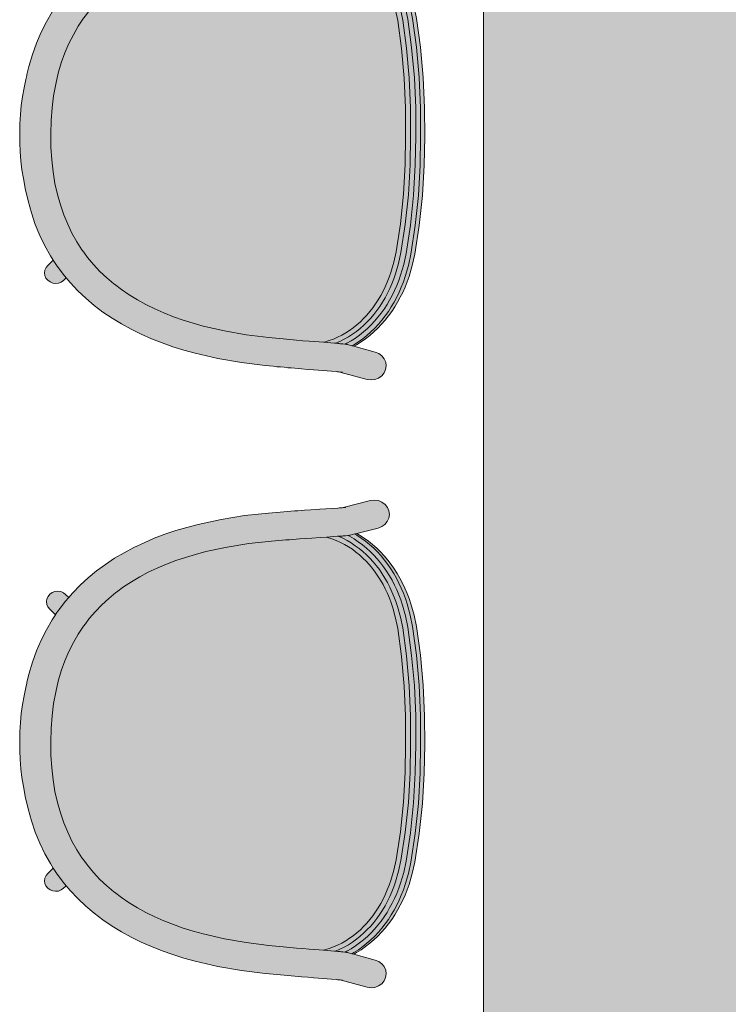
# Model space of a CAD drawing. Header units: millimetres. Extents: x 31882 to 271790, y -35693 to 24917.
# Tile 202 of 256: x 89036 to 89794, y 12189 to 13243. Entities that reach past the tile are written whole.
import ezdxf

# ---------------------------------------------------------------- set-up
doc = ezdxf.new("R2010")
doc.units = ezdxf.units.MM
doc.header["$MEASUREMENT"] = 0
for name, color, linetype, lineweight in [('02_Elevation 00', 8, 'Continuous', 9), ('08_Hatch', 140, 'Continuous', 9), ('@00 Furniture', 14, 'Continuous', 15), ('Grey', 8, 'Continuous', 9)]:
    doc.layers.add(name, color=color, linetype=linetype, lineweight=lineweight)

# ---------------------------------------------------------------- blocks, each defined once
blk = doc.blocks.new('bar chair')
at = {"layer": '08_Hatch', "true_color": 0xffffff}
h = blk.add_hatch(color=7, dxfattribs=at)
h.dxf.hatch_style = 1
h.paths.add_polyline_path([(9242.5, 11904.1), (9232.4, 11900.3), (9222.5, 11896.1), (9213, 11891.6), (9203.8, 11886.7), (9195, 11881.5), (9186.5, 11875.9), (9178.4, 11869.9), (9170.7, 11863.6), (9163.4, 11856.8), (9156.4, 11849.6), (9149.9, 11842), (9145.7, 11836.5), (9143.8, 11834), (9138.1, 11825.5), (9132.9, 11816.4), (9128.1, 11806.9), (9123.8, 11796.9), (9120, 11786.3), (9116.7, 11775.2), (9114, 11763.4), (9111.8, 11751.1), (9110.1, 11738.1), (9109.1, 11724.6), (9108.7, 11710.3), (9108.9, 11696.1), (9109.7, 11682.5), (9111.2, 11669.5), (9113.2, 11657.2), (9115.8, 11645.4), (9119, 11634.2), (9122.6, 11623.6), (9126.8, 11613.5), (9131.4, 11603.9), (9136.5, 11594.8), (9142.1, 11586.2), (9143.9, 11583.7), (9148.1, 11578.1), (9154.5, 11570.4), (9161.3, 11563.1), (9168.6, 11556.2), (9176.2, 11549.8), (9176.7, 11549.4), (9184.2, 11543.7), (9192.6, 11538), (9201.4, 11532.6), (9210.5, 11527.6), (9219.9, 11523), (9229.7, 11518.7), (9239.8, 11514.7), (9250.2, 11511), (9260.8, 11507.7), (9271.6, 11504.7), (9294.3, 11499.5), (9317.6, 11495.4), (9341.8, 11492.4), (9345.5, 11492.1), (9349.4, 11491.7), (9353.2, 11491.3), (9357, 11490.9), (9360.7, 11490.6), (9364.4, 11490.3), (9368, 11489.9), (9371.5, 11489.6), (9378.3, 11489), (9384.8, 11488.5), (9390.9, 11488), (9400.2, 11487.3), (9401.5, 11487.6), (9406.3, 11489.1), (9410.9, 11490.8), (9415.4, 11492.8), (9419.8, 11494.9), (9424, 11497.4), (9428.2, 11500), (9432.1, 11502.8), (9436, 11505.9), (9439.7, 11509.2), (9443.2, 11512.6), (9446.6, 11516.3), (9449.9, 11520.1), (9453, 11524.1), (9456, 11528.3), (9458.8, 11532.7), (9461.5, 11537.2), (9464, 11541.9), (9466.3, 11546.7), (9468.5, 11551.7), (9470.5, 11556.8), (9472.3, 11562), (9475.5, 11572.9), (9477.9, 11584.1), (9482.5, 11613.9), (9485.7, 11645.6), (9487.6, 11677.4), (9488.1, 11707.7), (9488.1, 11738), (9486.6, 11769.8), (9483.8, 11801.6), (9479.7, 11831.4), (9477.4, 11842.7), (9474.4, 11853.6), (9472.6, 11858.8), (9470.7, 11863.9), (9468.6, 11868.9), (9466.3, 11873.8), (9463.9, 11878.5), (9461.3, 11883.1), (9458.5, 11887.5), (9455.6, 11891.7), (9452.5, 11895.8), (9449.3, 11899.7), (9446, 11903.4), (9442.4, 11906.9), (9438.8, 11910.2), (9435, 11913.3), (9431.1, 11916.2), (9427, 11918.9), (9422.8, 11921.4), (9418.4, 11923.6), (9413.9, 11925.6), (9409.3, 11927.4), (9404.5, 11929), (9403.3, 11929.3), (9396.8, 11928.9), (9387.9, 11928.3), (9381.4, 11927.8), (9374.6, 11927.3), (9371, 11927.1), (9367.4, 11926.8), (9363.8, 11926.5), (9360.1, 11926.2), (9356.3, 11925.9), (9352.4, 11925.6), (9348.5, 11925.3), (9344.8, 11925), (9320.6, 11922.3), (9297.2, 11918.6), (9274.5, 11913.7), (9263.6, 11910.8), (9252.9, 11907.6)])
h.paths.add_polyline_path([(9093.5, 11807.5), (9089.1, 11795.3), (9085.4, 11782.5), (9083.3, 11773.7), (9083.1, 11772.9), (9082, 11768.5), (9080.1, 11759.6), (9078.5, 11750.3), (9077.2, 11740.7), (9076.3, 11730.9), (9075.8, 11721), (9075.5, 11711.1), (9075.6, 11701.1), (9076.1, 11691.2), (9076.8, 11681.4), (9077.9, 11671.9), (9079.4, 11662.5), (9081, 11654.3), (9081.4, 11651.8), (9084.4, 11638.5), (9088, 11625.7), (9092.2, 11613.4), (9097, 11601.7), (9102.4, 11590.5), (9108.4, 11579.9), (9111.4, 11575.2), (9114.9, 11569.8), (9122, 11560.1), (9125.2, 11556.3), (9129.6, 11551.1), (9137.6, 11542.5), (9146.2, 11534.4), (9155.1, 11526.8), (9164.5, 11519.7), (9174.2, 11513.1), (9184.3, 11507), (9194.7, 11501.3), (9205.4, 11496), (9216.4, 11491.1), (9227.7, 11486.7), (9239.2, 11482.6), (9250.9, 11478.9), (9263, 11475.6), (9287.4, 11470), (9312.5, 11465.6), (9337.9, 11462.5), (9342.2, 11462), (9346.3, 11461.6), (9350.3, 11461.2), (9354.3, 11460.9), (9358.2, 11460.5), (9362, 11460.1), (9365.8, 11459.8), (9369.5, 11459.5), (9376.6, 11458.9), (9383.4, 11458.3), (9389.7, 11457.8), (9413.7, 11455.9), (9415.3, 11455.7), (9417.6, 11455.5), (9417.6, 11455.5), (9419.6, 11455.4), (9419.9, 11455.3), (9419, 11455.4), (9418, 11455.5), (9417.7, 11455.5), (9446.9, 11447.6), (9451.1, 11447), (9455.2, 11447.5), (9459.1, 11449), (9462.5, 11451.4), (9465.1, 11454.5), (9466.7, 11458.2), (9467.3, 11462.1), (9466.8, 11466), (9465.2, 11469.7), (9462.7, 11472.8), (9459.3, 11475.3), (9455.4, 11476.8), (9432.6, 11483), (9430.7, 11483.5), (9425.8, 11484.9), (9425.5, 11484.9), (9425, 11485), (9423.3, 11485.2), (9423.2, 11485.2), (9420.8, 11485.5), (9420.1, 11485.6), (9419.3, 11485.7), (9418.2, 11485.8), (9417, 11485.9), (9415.6, 11486), (9414.1, 11486.2), (9412.6, 11486.3), (9412.6, 11486.3), (9412.4, 11486.3), (9412.2, 11486.3), (9400.2, 11487.3), (9390.9, 11488), (9384.8, 11488.5), (9378.3, 11489), (9371.5, 11489.6), (9368, 11489.9), (9364.4, 11490.3), (9360.7, 11490.6), (9357, 11490.9), (9353.2, 11491.3), (9349.4, 11491.7), (9345.5, 11492.1), (9341.8, 11492.4), (9317.6, 11495.4), (9294.3, 11499.5), (9271.6, 11504.7), (9260.8, 11507.7), (9250.2, 11511), (9239.8, 11514.7), (9229.7, 11518.7), (9219.9, 11523), (9210.5, 11527.6), (9201.4, 11532.6), (9192.6, 11538), (9184.2, 11543.7), (9176.7, 11549.4), (9176.2, 11549.8), (9168.6, 11556.2), (9161.3, 11563.1), (9154.5, 11570.4), (9148.1, 11578.1), (9143.9, 11583.7), (9142.1, 11586.2), (9136.5, 11594.8), (9131.4, 11603.9), (9126.8, 11613.5), (9122.6, 11623.6), (9119, 11634.2), (9115.8, 11645.4), (9113.2, 11657.2), (9111.2, 11669.5), (9109.7, 11682.5), (9108.9, 11696.1), (9108.7, 11710.3), (9109.1, 11724.6), (9110.1, 11738.1), (9111.8, 11751.1), (9114, 11763.4), (9116.7, 11775.2), (9120, 11786.3), (9123.8, 11796.9), (9128.1, 11806.9), (9132.9, 11816.4), (9138.1, 11825.5), (9143.8, 11834), (9145.7, 11836.5), (9149.9, 11842), (9156.4, 11849.6), (9163.4, 11856.8), (9170.7, 11863.6), (9178.4, 11869.9), (9178.9, 11870.3), (9186.5, 11875.9), (9195, 11881.5), (9203.8, 11886.7), (9213, 11891.6), (9222.5, 11896.1), (9232.4, 11900.3), (9242.5, 11904.1), (9252.9, 11907.6), (9263.6, 11910.8), (9274.5, 11913.7), (9297.2, 11918.6), (9320.6, 11922.3), (9344.8, 11925), (9348.5, 11925.3), (9352.4, 11925.6), (9356.3, 11925.9), (9360.1, 11926.2), (9363.8, 11926.5), (9367.4, 11926.8), (9371, 11927.1), (9374.6, 11927.3), (9381.4, 11927.8), (9387.9, 11928.3), (9396.8, 11928.9), (9403.3, 11929.3), (9415.3, 11930.1), (9416.4, 11930.2), (9416.4, 11930.2), (9417.2, 11930.2), (9418.7, 11930.3), (9420.1, 11930.4), (9421.3, 11930.5), (9422.4, 11930.6), (9423.3, 11930.7), (9423.9, 11930.7), (9426.4, 11931), (9428.1, 11931.2), (9428.6, 11931.3), (9428.9, 11931.3), (9433.8, 11932.6), (9435.8, 11933.1), (9458.7, 11939), (9462.6, 11940.5), (9465.9, 11942.9), (9468.5, 11946), (9470.2, 11949.6), (9470.7, 11953.6), (9470.2, 11957.5), (9468.6, 11961.1), (9466.1, 11964.3), (9462.8, 11966.7), (9458.9, 11968.3), (9454.7, 11968.8), (9450.5, 11968.3), (9421.2, 11960.8), (9421.5, 11960.8), (9423.1, 11960.9), (9423.4, 11961), (9422.5, 11960.9), (9421.2, 11960.8), (9421.2, 11960.8), (9420.2, 11960.7), (9418.8, 11960.6), (9417.2, 11960.5), (9415.5, 11960.4), (9396.2, 11959.1), (9386.9, 11958.5), (9380.1, 11958), (9373, 11957.5), (9369.3, 11957.3), (9365.5, 11957), (9361.7, 11956.7), (9357.8, 11956.4), (9353.8, 11956), (9349.7, 11955.7), (9345.7, 11955.4), (9341.4, 11955), (9315.9, 11952.2), (9290.7, 11948.2), (9266.3, 11942.9), (9254.1, 11939.7), (9242.3, 11936.2), (9230.8, 11932.3), (9219.4, 11928), (9208.4, 11923.3), (9197.6, 11918.2), (9187.1, 11912.6), (9176.9, 11906.6), (9167.1, 11900.1), (9157.7, 11893.2), (9148.6, 11885.7), (9140, 11877.8), (9131.8, 11869.3), (9127.9, 11864.7), (9124.1, 11860.3), (9117.9, 11852.2), (9117.3, 11851.3), (9116.9, 11850.8), (9116.4, 11850.1), (9115.3, 11848.5), (9113.9, 11846.4), (9113.7, 11846), (9113.7, 11846), (9110.2, 11840.8), (9104.1, 11830.2), (9098.5, 11819.1)])
h.paths.add_polyline_path([(9111.4, 11575.2), (9105.6, 11569.5), (9103.7, 11567.2), (9102.5, 11564.5), (9102.1, 11561.6), (9102.4, 11558.7), (9103.6, 11556), (9105.5, 11553.6), (9108, 11551.8), (9110.9, 11550.7), (9113.9, 11550.3), (9117.1, 11550.6), (9119.9, 11551.7), (9122.4, 11553.5), (9125.2, 11556.3), (9122, 11560.1), (9114.9, 11569.8)], flags=17)
h.paths.add_polyline_path([(9116.2, 11871.3), (9113.1, 11871), (9110.2, 11869.9), (9107.7, 11868.1), (9105.8, 11865.8), (9104.6, 11863.1), (9104.1, 11860.2), (9104.5, 11857.3), (9105.7, 11854.6), (9107.6, 11852.2), (9113.7, 11846), (9113.8, 11846.1), (9113.9, 11846.4), (9115.3, 11848.5), (9116.4, 11850.1), (9116.9, 11850.8), (9117.3, 11851.3), (9117.9, 11852.2), (9124.1, 11860.3), (9127.9, 11864.7), (9124.6, 11868), (9122.2, 11869.8), (9119.3, 11870.9)], flags=17)
h.paths.add_polyline_path([(9484.9, 11832.1), (9482.5, 11843.7), (9479.4, 11854.9), (9477.6, 11860.3), (9475.6, 11865.6), (9473.4, 11870.8), (9471.1, 11875.8), (9468.6, 11880.7), (9465.9, 11885.5), (9463, 11890.1), (9460, 11894.5), (9456.8, 11898.7), (9453.4, 11902.8), (9449.9, 11906.6), (9446.2, 11910.3), (9442.4, 11913.8), (9438.4, 11917.1), (9434.2, 11920.1), (9429.9, 11923), (9425.4, 11925.6), (9420.8, 11928), (9416.1, 11930.1), (9415.7, 11930.1), (9415.3, 11930.1), (9403.3, 11929.3), (9404.5, 11929), (9409.3, 11927.4), (9413.9, 11925.6), (9418.4, 11923.6), (9422.8, 11921.4), (9427, 11918.9), (9431.1, 11916.2), (9435, 11913.3), (9438.8, 11910.2), (9442.4, 11906.9), (9446, 11903.4), (9449.3, 11899.7), (9452.5, 11895.8), (9455.6, 11891.7), (9458.5, 11887.5), (9461.3, 11883.1), (9463.9, 11878.5), (9466.3, 11873.8), (9468.6, 11868.9), (9470.7, 11863.9), (9472.6, 11858.8), (9474.4, 11853.6), (9477.4, 11842.7), (9479.7, 11831.4), (9483.8, 11801.6), (9486.6, 11769.8), (9488.1, 11738), (9488.1, 11707.7), (9487.6, 11677.4), (9485.7, 11645.6), (9482.5, 11613.9), (9477.9, 11584.1), (9475.5, 11572.9), (9472.3, 11562), (9470.5, 11556.8), (9468.5, 11551.7), (9466.3, 11546.7), (9464, 11541.9), (9461.5, 11537.2), (9458.8, 11532.7), (9456, 11528.3), (9453, 11524.1), (9449.9, 11520.1), (9446.6, 11516.3), (9443.2, 11512.6), (9439.7, 11509.2), (9436, 11505.9), (9432.1, 11502.8), (9428.2, 11500), (9424, 11497.4), (9419.8, 11494.9), (9415.4, 11492.8), (9410.9, 11490.8), (9406.3, 11489.1), (9401.5, 11487.6), (9400.2, 11487.3), (9412.2, 11486.3), (9412.4, 11486.3), (9412.6, 11486.3), (9412.6, 11486.3), (9413, 11486.3), (9417.8, 11488.3), (9422.4, 11490.7), (9426.9, 11493.2), (9431.2, 11496), (9435.4, 11499), (9439.5, 11502.2), (9443.4, 11505.7), (9447.1, 11509.3), (9450.7, 11513.1), (9454.1, 11517.1), (9457.4, 11521.3), (9460.4, 11525.7), (9463.4, 11530.2), (9466.1, 11534.9), (9468.7, 11539.8), (9471.1, 11544.8), (9473.4, 11549.9), (9475.5, 11555.2), (9477.4, 11560.6), (9480.6, 11571.7), (9483.1, 11583.3), (9487.7, 11613.3), (9491, 11645.2), (9492.9, 11677.2), (9493.3, 11707.6), (9493.3, 11738.1), (9491.8, 11770.1), (9489, 11802.1)])
h.paths.add_polyline_path([(9490.3, 11833), (9487.9, 11844.9), (9484.7, 11856.4), (9482.8, 11862), (9480.8, 11867.5), (9478.5, 11872.8), (9476.1, 11878), (9473.5, 11883.1), (9470.7, 11888), (9467.7, 11892.8), (9464.5, 11897.4), (9461.2, 11901.8), (9457.7, 11906), (9454, 11910.1), (9450.1, 11914), (9446.1, 11917.6), (9441.9, 11921.1), (9437.5, 11924.3), (9433, 11927.3), (9428.2, 11930.1), (9426.4, 11931), (9423.9, 11930.7), (9423.3, 11930.7), (9422.4, 11930.6), (9421.3, 11930.5), (9420.1, 11930.4), (9418.7, 11930.3), (9417.2, 11930.2), (9416.7, 11930.2), (9416.4, 11930.2), (9416.1, 11930.1), (9420.8, 11928), (9425.4, 11925.6), (9429.9, 11923), (9434.2, 11920.1), (9438.4, 11917.1), (9442.4, 11913.8), (9446.2, 11910.3), (9449.9, 11906.6), (9453.4, 11902.8), (9456.8, 11898.7), (9460, 11894.5), (9463, 11890.1), (9465.9, 11885.5), (9468.6, 11880.7), (9471.1, 11875.8), (9473.4, 11870.8), (9475.6, 11865.6), (9477.6, 11860.3), (9479.4, 11854.9), (9482.5, 11843.7), (9484.9, 11832.1), (9489, 11802.1), (9491.8, 11770.1), (9493.3, 11738.1), (9493.3, 11707.6), (9492.9, 11677.2), (9491, 11645.2), (9487.7, 11613.3), (9483.1, 11583.3), (9480.6, 11571.7), (9477.4, 11560.6), (9475.5, 11555.2), (9473.4, 11549.9), (9471.1, 11544.8), (9468.7, 11539.8), (9466.1, 11534.9), (9463.4, 11530.2), (9460.4, 11525.7), (9457.4, 11521.3), (9454.1, 11517.1), (9450.7, 11513.1), (9447.1, 11509.3), (9443.4, 11505.7), (9439.5, 11502.2), (9435.4, 11499), (9431.2, 11496), (9426.9, 11493.2), (9422.4, 11490.7), (9417.8, 11488.3), (9413, 11486.3), (9413.3, 11486.2), (9413.6, 11486.2), (9414.1, 11486.2), (9415.6, 11486), (9417, 11485.9), (9418.2, 11485.8), (9419.3, 11485.7), (9420.1, 11485.6), (9420.8, 11485.5), (9423.2, 11485.2), (9425.1, 11486.2), (9429.9, 11488.9), (9434.5, 11491.8), (9438.9, 11495), (9443.2, 11498.4), (9447.3, 11502), (9451.2, 11505.8), (9454.9, 11509.8), (9458.5, 11514), (9461.9, 11518.4), (9465.1, 11522.9), (9468.2, 11527.6), (9471, 11532.5), (9473.7, 11537.5), (9476.2, 11542.7), (9478.6, 11548), (9480.7, 11553.5), (9482.7, 11559.1), (9486, 11570.5), (9488.6, 11582.4), (9493.2, 11612.7), (9496.5, 11644.8), (9498.4, 11677), (9498.9, 11707.6), (9498.8, 11738.2), (9497.4, 11770.4), (9494.5, 11802.6)])
h.paths.add_polyline_path([(9495.5, 11833.7), (9493, 11845.9), (9489.8, 11857.7), (9487.8, 11863.5), (9485.7, 11869.2), (9483.4, 11874.7), (9480.9, 11880.1), (9478.2, 11885.3), (9475.3, 11890.4), (9472.2, 11895.3), (9468.9, 11900.1), (9465.4, 11904.7), (9461.8, 11909.1), (9457.9, 11913.4), (9453.9, 11917.4), (9449.6, 11921.2), (9445.2, 11924.9), (9440.6, 11928.2), (9435.9, 11931.4), (9433.8, 11932.6), (9428.9, 11931.3), (9428.6, 11931.3), (9428.1, 11931.2), (9426.4, 11931), (9428.2, 11930.1), (9433, 11927.3), (9437.5, 11924.3), (9441.9, 11921.1), (9446.1, 11917.6), (9450.1, 11914), (9454, 11910.1), (9457.7, 11906), (9461.2, 11901.8), (9464.5, 11897.4), (9467.7, 11892.8), (9470.7, 11888), (9473.5, 11883.1), (9476.1, 11878), (9478.5, 11872.8), (9480.8, 11867.5), (9482.8, 11862), (9484.7, 11856.4), (9487.9, 11844.9), (9490.3, 11833), (9494.5, 11802.6), (9497.4, 11770.4), (9498.8, 11738.2), (9498.9, 11707.6), (9498.4, 11677), (9496.5, 11644.8), (9493.2, 11612.7), (9488.6, 11582.4), (9486, 11570.5), (9482.7, 11559.1), (9480.7, 11553.5), (9478.6, 11548), (9476.2, 11542.7), (9473.7, 11537.5), (9471, 11532.5), (9468.2, 11527.6), (9465.1, 11522.9), (9461.9, 11518.4), (9458.5, 11514), (9454.9, 11509.8), (9451.2, 11505.8), (9447.3, 11502), (9443.2, 11498.4), (9438.9, 11495), (9434.5, 11491.8), (9429.9, 11488.9), (9425.1, 11486.2), (9423.3, 11485.2), (9425, 11485), (9425.5, 11484.9), (9425.8, 11484.9), (9430.7, 11483.5), (9432.7, 11484.7), (9437.6, 11487.8), (9442.2, 11491.1), (9446.7, 11494.7), (9450.9, 11498.5), (9455, 11502.4), (9459, 11506.6), (9462.7, 11511), (9466.2, 11515.5), (9469.6, 11520.3), (9472.7, 11525.2), (9475.7, 11530.2), (9478.5, 11535.4), (9481.1, 11540.8), (9483.4, 11546.2), (9485.7, 11551.9), (9487.7, 11557.6), (9491.1, 11569.4), (9493.8, 11581.6), (9498.4, 11612.1), (9501.7, 11644.4), (9503.7, 11676.9), (9504.1, 11707.6), (9504.1, 11738.3), (9502.6, 11770.7), (9499.7, 11803.1)])
h.paths.add_polyline_path([(9499.6, 11833.7), (9497.1, 11845.9), (9493.8, 11857.7), (9491.8, 11863.5), (9489.6, 11869.1), (9487.3, 11874.7), (9484.7, 11880), (9481.9, 11885.3), (9479, 11890.4), (9475.8, 11895.3), (9472.5, 11900.1), (9468.9, 11904.7), (9465.2, 11909.1), (9461.3, 11913.4), (9457.2, 11917.4), (9452.8, 11921.2), (9448.3, 11924.8), (9443.7, 11928.2), (9438.8, 11931.4), (9435.8, 11933.1), (9433.8, 11932.6), (9435.9, 11931.4), (9440.6, 11928.2), (9445.2, 11924.9), (9449.6, 11921.2), (9453.9, 11917.4), (9457.9, 11913.4), (9461.8, 11909.1), (9465.4, 11904.7), (9468.9, 11900.1), (9472.2, 11895.3), (9475.3, 11890.4), (9478.2, 11885.3), (9480.9, 11880.1), (9483.4, 11874.7), (9485.7, 11869.2), (9487.8, 11863.5), (9489.8, 11857.7), (9493, 11845.9), (9495.5, 11833.7), (9499.7, 11803.1), (9502.6, 11770.7), (9504.1, 11738.3), (9504.1, 11707.6), (9503.7, 11676.9), (9501.7, 11644.4), (9498.4, 11612.1), (9493.8, 11581.6), (9491.1, 11569.4), (9487.7, 11557.6), (9485.7, 11551.9), (9483.4, 11546.2), (9481.1, 11540.8), (9478.5, 11535.4), (9475.7, 11530.2), (9472.7, 11525.2), (9469.6, 11520.3), (9466.2, 11515.5), (9462.7, 11511), (9459, 11506.6), (9455, 11502.4), (9450.9, 11498.5), (9446.7, 11494.7), (9442.2, 11491.1), (9437.6, 11487.8), (9432.7, 11484.7), (9430.7, 11483.5), (9432.6, 11483), (9435.7, 11484.7), (9440.6, 11487.8), (9445.3, 11491.1), (9449.9, 11494.7), (9454.2, 11498.4), (9458.4, 11502.4), (9462.4, 11506.6), (9466.2, 11511), (9469.8, 11515.5), (9473.2, 11520.2), (9476.4, 11525.1), (9479.5, 11530.2), (9482.3, 11535.4), (9484.9, 11540.7), (9487.4, 11546.2), (9489.6, 11551.8), (9491.7, 11557.6), (9495.2, 11569.3), (9497.9, 11581.5), (9502.6, 11612.1), (9506, 11644.4), (9508, 11676.8), (9508.5, 11707.5), (9508.4, 11738.2), (9506.9, 11770.7), (9504, 11803.1)])
at = {"layer": '@00 Furniture'}
for p, q in [((9421.2, 11960.8, 0), (9450.5, 11968.3, 0)), ((9450.5, 11968.3, 0), (9454.7, 11968.8, 0)), ((9454.7, 11968.8, 0), (9458.9, 11968.3, 0)), ((9462.8, 11966.7, 0), (9458.9, 11968.3, 0)), ((9361.7, 11956.7, 0), (9357.8, 11956.4, 0)), ((9365.5, 11957, 0), (9361.7, 11956.7, 0)), ((9369.3, 11957.3, 0), (9365.5, 11957, 0)), ((9373, 11957.5, 0), (9369.3, 11957.3, 0)), ((9373, 11957.5, 0), (9380.1, 11958, 0)), ((9380.1, 11958, 0), (9386.9, 11958.5, 0)), ((9396.2, 11959.1, 0), (9386.9, 11958.5, 0)), ((9415.5, 11960.4, 0), (9396.2, 11959.1, 0)), ((9417.2, 11960.5, 0), (9415.5, 11960.4, 0)), ((9418.8, 11960.6, 0), (9417.2, 11960.5, 0)), ((9420.2, 11960.7, 0), (9418.8, 11960.6, 0)), ((9421.2, 11960.8, 0), (9420.2, 11960.7, 0)), ((9421.5, 11960.8, 0), (9421.2, 11960.8, 0)), ((9422.5, 11960.9, 0), (9421.5, 11960.8, 0)), ((9423.4, 11961, 0), (9422.5, 11960.9, 0)), ((9424.1, 11961, 0), (9423.4, 11961, 0)), ((9466.1, 11964.3, 0), (9462.8, 11966.7, 0)), ((9468.6, 11961.1, 0), (9466.1, 11964.3, 0)), ((9470.2, 11957.5, 0), (9468.6, 11961.1, 0)), ((9470.7, 11953.6, 0), (9470.2, 11957.5, 0)), ((9290.7, 11948.2, 0), (9266.3, 11942.9, 0)), ((9315.9, 11952.2, 0), (9290.7, 11948.2, 0)), ((9341.4, 11955, 0), (9315.9, 11952.2, 0)), ((9345.7, 11955.4, 0), (9341.4, 11955, 0)), ((9349.7, 11955.7, 0), (9345.7, 11955.4, 0)), ((9353.8, 11956, 0), (9349.7, 11955.7, 0)), ((9357.8, 11956.4, 0), (9353.8, 11956, 0)), ((9468.5, 11946, 0), (9470.2, 11949.6, 0)), ((9470.2, 11949.6, 0), (9470.7, 11953.6, 0)), ((9242.3, 11936.2, 0), (9230.8, 11932.3, 0)), ((9254.1, 11939.7, 0), (9242.3, 11936.2, 0)), ((9266.3, 11942.9, 0), (9254.1, 11939.7, 0)), ((9458.7, 11939, 0), (9435.8, 11933.1, 0)), ((9458.7, 11939, 0), (9462.6, 11940.5, 0)), ((9462.6, 11940.5, 0), (9465.9, 11942.9, 0)), ((9465.9, 11942.9, 0), (9468.5, 11946, 0)), ((9219.4, 11928, 0), (9208.4, 11923.3, 0)), ((9230.8, 11932.3, 0), (9219.4, 11928, 0)), ((9320.6, 11922.3, 0), (9344.8, 11925, 0)), ((9344.8, 11925, 0), (9348.5, 11925.3, 0)), ((9348.5, 11925.3, 0), (9352.4, 11925.6, 0)), ((9352.4, 11925.6, 0), (9356.3, 11925.9, 0)), ((9356.3, 11925.9, 0), (9360.1, 11926.2, 0)), ((9360.1, 11926.2, 0), (9363.8, 11926.5, 0)), ((9363.8, 11926.5, 0), (9367.4, 11926.8, 0)), ((9367.4, 11926.8, 0), (9371, 11927.1, 0)), ((9371, 11927.1, 0), (9374.6, 11927.3, 0)), ((9374.6, 11927.3, 0), (9381.4, 11927.8, 0)), ((9381.4, 11927.8, 0), (9387.9, 11928.3, 0)), ((9396.8, 11928.9, 0), (9387.9, 11928.3, 0)), ((9403.3, 11929.3, 0), (9396.8, 11928.9, 0)), ((9415.3, 11930.1, 0), (9403.3, 11929.3, 0)), ((9403.3, 11929.3, 0), (9404.5, 11929, 0)), ((9404.5, 11929, 0), (9409.3, 11927.4, 0)), ((9409.3, 11927.4, 0), (9413.9, 11925.6, 0)), ((9413.9, 11925.6, 0), (9418.4, 11923.6, 0)), ((9415.3, 11930.1, 0), (9415.7, 11930.1, 0)), ((9415.7, 11930.1, 0), (9416.1, 11930.1, 0)), ((9416.1, 11930.1, 0), (9416.4, 11930.2, 0)), ((9416.1, 11930.1, 0), (9420.8, 11928, 0)), ((9416.4, 11930.2, 0), (9416.7, 11930.2, 0)), ((9416.7, 11930.2, 0), (9417.2, 11930.2, 0)), ((9417.2, 11930.2, 0), (9418.7, 11930.3, 0)), ((9418.7, 11930.3, 0), (9420.1, 11930.4, 0)), ((9420.1, 11930.4, 0), (9421.3, 11930.5, 0)), ((9420.8, 11928, 0), (9425.4, 11925.6, 0)), ((9421.3, 11930.5, 0), (9422.4, 11930.6, 0)), ((9422.4, 11930.6, 0), (9423.3, 11930.7, 0)), ((9423.3, 11930.7, 0), (9423.9, 11930.7, 0)), ((9423.9, 11930.7, 0), (9426.4, 11931, 0)), ((9425.4, 11925.6, 0), (9429.9, 11923, 0)), ((9426.4, 11931, 0), (9428.1, 11931.2, 0)), ((9428.2, 11930.1, 0), (9426.4, 11931, 0)), ((9428.6, 11931.3, 0), (9428.1, 11931.2, 0)), ((9433, 11927.3, 0), (9428.2, 11930.1, 0)), ((9428.9, 11931.3, 0), (9428.6, 11931.3, 0)), ((9433.8, 11932.6, 0), (9428.9, 11931.3, 0)), ((9437.5, 11924.3, 0), (9433, 11927.3, 0)), ((9435.8, 11933.1, 0), (9433.8, 11932.6, 0)), ((9433.8, 11932.6, 0), (9435.9, 11931.4, 0)), ((9435.8, 11933.1, 0), (9438.8, 11931.4, 0)), ((9435.9, 11931.4, 0), (9440.6, 11928.2, 0)), ((9438.8, 11931.4, 0), (9443.7, 11928.2, 0)), ((9440.6, 11928.2, 0), (9445.2, 11924.9, 0)), ((9443.7, 11928.2, 0), (9448.3, 11924.8, 0)), ((9197.6, 11918.2, 0), (9187.1, 11912.6, 0)), ((9208.4, 11923.3, 0), (9197.6, 11918.2, 0)), ((9274.5, 11913.7, 0), (9297.2, 11918.6, 0)), ((9297.2, 11918.6, 0), (9320.6, 11922.3, 0)), ((9418.4, 11923.6, 0), (9422.8, 11921.4, 0)), ((9422.8, 11921.4, 0), (9427, 11918.9, 0)), ((9427, 11918.9, 0), (9431.1, 11916.2, 0)), ((9429.9, 11923, 0), (9434.2, 11920.1, 0)), ((9431.1, 11916.2, 0), (9435, 11913.3, 0)), ((9434.2, 11920.1, 0), (9438.4, 11917.1, 0)), ((9441.9, 11921.1, 0), (9437.5, 11924.3, 0)), ((9438.4, 11917.1, 0), (9442.4, 11913.8, 0)), ((9446.1, 11917.6, 0), (9441.9, 11921.1, 0)), ((9445.2, 11924.9, 0), (9449.6, 11921.2, 0)), ((9450.1, 11914, 0), (9446.1, 11917.6, 0)), ((9448.3, 11924.8, 0), (9452.8, 11921.2, 0)), ((9449.6, 11921.2, 0), (9453.9, 11917.4, 0)), ((9452.8, 11921.2, 0), (9457.2, 11917.4, 0)), ((9453.9, 11917.4, 0), (9457.9, 11913.4, 0)), ((9457.2, 11917.4, 0), (9461.3, 11913.4, 0)), ((9176.9, 11906.6, 0), (9167.1, 11900.1, 0)), ((9187.1, 11912.6, 0), (9176.9, 11906.6, 0)), ((9232.4, 11900.3, 0), (9242.5, 11904.1, 0)), ((9242.5, 11904.1, 0), (9252.9, 11907.6, 0)), ((9252.9, 11907.6, 0), (9263.6, 11910.8, 0)), ((9263.6, 11910.8, 0), (9274.5, 11913.7, 0)), ((9435, 11913.3, 0), (9438.8, 11910.2, 0)), ((9438.8, 11910.2, 0), (9442.4, 11906.9, 0)), ((9442.4, 11913.8, 0), (9446.2, 11910.3, 0)), ((9442.4, 11906.9, 0), (9446, 11903.4, 0)), ((9446.2, 11910.3, 0), (9449.9, 11906.6, 0)), ((9449.9, 11906.6, 0), (9453.4, 11902.8, 0)), ((9454, 11910.1, 0), (9450.1, 11914, 0)), ((9457.7, 11906, 0), (9454, 11910.1, 0)), ((9461.2, 11901.8, 0), (9457.7, 11906, 0)), ((9457.9, 11913.4, 0), (9461.8, 11909.1, 0)), ((9461.3, 11913.4, 0), (9465.2, 11909.1, 0)), ((9461.8, 11909.1, 0), (9465.4, 11904.7, 0)), ((9465.2, 11909.1, 0), (9468.9, 11904.7, 0)), ((9465.4, 11904.7, 0), (9468.9, 11900.1, 0)), ((9468.9, 11904.7, 0), (9472.5, 11900.1, 0)), ((9167.1, 11900.1, 0), (9157.7, 11893.2, 0)), ((9213, 11891.6, 0), (9222.5, 11896.1, 0)), ((9222.5, 11896.1, 0), (9232.4, 11900.3, 0)), ((9446, 11903.4, 0), (9449.3, 11899.7, 0)), ((9449.3, 11899.7, 0), (9452.5, 11895.8, 0)), ((9452.5, 11895.8, 0), (9455.6, 11891.7, 0)), ((9453.4, 11902.8, 0), (9456.8, 11898.7, 0)), ((9456.8, 11898.7, 0), (9460, 11894.5, 0)), ((9460, 11894.5, 0), (9463, 11890.1, 0)), ((9464.5, 11897.4, 0), (9461.2, 11901.8, 0)), ((9467.7, 11892.8, 0), (9464.5, 11897.4, 0)), ((9468.9, 11900.1, 0), (9472.2, 11895.3, 0)), ((9472.2, 11895.3, 0), (9475.3, 11890.4, 0)), ((9472.5, 11900.1, 0), (9475.8, 11895.3, 0)), ((9475.8, 11895.3, 0), (9479, 11890.4, 0)), ((9148.6, 11885.7, 0), (9140, 11877.8, 0)), ((9157.7, 11893.2, 0), (9148.6, 11885.7, 0)), ((9195, 11881.5, 0), (9203.8, 11886.7, 0)), ((9203.8, 11886.7, 0), (9213, 11891.6, 0)), ((9455.6, 11891.7, 0), (9458.5, 11887.5, 0)), ((9458.5, 11887.5, 0), (9461.3, 11883.1, 0)), ((9461.3, 11883.1, 0), (9463.9, 11878.5, 0)), ((9463, 11890.1, 0), (9465.9, 11885.5, 0)), ((9465.9, 11885.5, 0), (9468.6, 11880.7, 0)), ((9470.7, 11888, 0), (9467.7, 11892.8, 0)), ((9473.5, 11883.1, 0), (9470.7, 11888, 0)), ((9476.1, 11878, 0), (9473.5, 11883.1, 0)), ((9475.3, 11890.4, 0), (9478.2, 11885.3, 0)), ((9478.2, 11885.3, 0), (9480.9, 11880.1, 0)), ((9479, 11890.4, 0), (9481.9, 11885.3, 0)), ((9481.9, 11885.3, 0), (9484.7, 11880, 0)), ((9140, 11877.8, 0), (9131.8, 11869.3, 0)), ((9178.9, 11870.3, 0), (9186.5, 11875.9, 0)), ((9186.5, 11875.9, 0), (9195, 11881.5, 0)), ((9463.9, 11878.5, 0), (9466.3, 11873.8, 0)), ((9466.3, 11873.8, 0), (9468.6, 11868.9, 0)), ((9468.6, 11880.7, 0), (9471.1, 11875.8, 0)), ((9471.1, 11875.8, 0), (9473.4, 11870.8, 0)), ((9478.5, 11872.8, 0), (9476.1, 11878, 0)), ((9480.8, 11867.5, 0), (9478.5, 11872.8, 0)), ((9480.9, 11880.1, 0), (9483.4, 11874.7, 0)), ((9483.4, 11874.7, 0), (9485.7, 11869.2, 0)), ((9484.7, 11880, 0), (9487.3, 11874.7, 0)), ((9487.3, 11874.7, 0), (9489.6, 11869.1, 0)), ((9104.6, 11863.1, 0), (9104.1, 11860.2, 0)), ((9105.8, 11865.8, 0), (9104.6, 11863.1, 0)), ((9107.7, 11868.1, 0), (9105.8, 11865.8, 0)), ((9110.2, 11869.9, 0), (9107.7, 11868.1, 0)), ((9113.1, 11871, 0), (9110.2, 11869.9, 0)), ((9113.1, 11871, 0), (9116.2, 11871.3, 0)), ((9116.2, 11871.3, 0), (9119.3, 11870.9, 0)), ((9122.2, 11869.8, 0), (9119.3, 11870.9, 0)), ((9124.6, 11868, 0), (9122.2, 11869.8, 0)), ((9127.9, 11864.7, 0), (9124.1, 11860.3, 0)), ((9124.6, 11868, 0), (9127.9, 11864.7, 0)), ((9131.8, 11869.3, 0), (9127.9, 11864.7, 0)), ((9163.4, 11856.8, 0), (9170.7, 11863.6, 0)), ((9170.7, 11863.6, 0), (9178.4, 11869.9, 0)), ((9178.4, 11869.9, 0), (9178.9, 11870.3, 0)), ((9468.6, 11868.9, 0), (9470.7, 11863.9, 0)), ((9470.7, 11863.9, 0), (9472.6, 11858.8, 0)), ((9473.4, 11870.8, 0), (9475.6, 11865.6, 0)), ((9475.6, 11865.6, 0), (9477.6, 11860.3, 0)), ((9482.8, 11862, 0), (9480.8, 11867.5, 0)), ((9484.7, 11856.4, 0), (9482.8, 11862, 0)), ((9485.7, 11869.2, 0), (9487.8, 11863.5, 0)), ((9487.8, 11863.5, 0), (9489.8, 11857.7, 0)), ((9489.6, 11869.1, 0), (9491.8, 11863.5, 0)), ((9491.8, 11863.5, 0), (9493.8, 11857.7, 0)), ((9104.1, 11860.2, 0), (9104.5, 11857.3, 0)), ((9104.5, 11857.3, 0), (9105.7, 11854.6, 0)), ((9105.7, 11854.6, 0), (9107.6, 11852.2, 0)), ((9113.7, 11846, 0), (9107.6, 11852.2, 0)), ((9117.3, 11851.3, 0), (9116.9, 11850.8, 0)), ((9117.3, 11851.3, 0), (9117.9, 11852.2, 0)), ((9124.1, 11860.3, 0), (9117.9, 11852.2, 0)), ((9117.9, 11852.2, 0), (9118.2, 11852.8, 0)), ((9156.4, 11849.6, 0), (9163.4, 11856.8, 0)), ((9472.6, 11858.8, 0), (9474.4, 11853.6, 0)), ((9474.4, 11853.6, 0), (9477.4, 11842.7, 0)), ((9477.6, 11860.3, 0), (9479.4, 11854.9, 0)), ((9479.4, 11854.9, 0), (9482.5, 11843.7, 0)), ((9487.9, 11844.9, 0), (9484.7, 11856.4, 0)), ((9489.8, 11857.7, 0), (9493, 11845.9, 0)), ((9493.8, 11857.7, 0), (9497.1, 11845.9, 0)), ((9110.2, 11840.8, 0), (9104.1, 11830.2, 0)), ((9113.7, 11846, 0), (9110.2, 11840.8, 0)), ((9113.8, 11846.1, 0), (9113.7, 11846, 0)), ((9113.8, 11846.1, 0), (9113.9, 11846.4, 0)), ((9113.9, 11846.4, 0), (9115.3, 11848.5, 0)), ((9115.3, 11848.5, 0), (9116.4, 11850.1, 0)), ((9116.9, 11850.8, 0), (9116.4, 11850.1, 0)), ((9145.7, 11836.5, 0), (9149.9, 11842, 0)), ((9149.9, 11842, 0), (9156.4, 11849.6, 0)), ((9477.4, 11842.7, 0), (9479.7, 11831.4, 0)), ((9482.5, 11843.7, 0), (9484.9, 11832.1, 0)), ((9490.3, 11833, 0), (9487.9, 11844.9, 0)), ((9493, 11845.9, 0), (9495.5, 11833.7, 0)), ((9497.1, 11845.9, 0), (9499.6, 11833.7, 0)), ((9104.1, 11830.2, 0), (9098.5, 11819.1, 0)), ((9138.1, 11825.5, 0), (9143.8, 11834, 0)), ((9143.8, 11834, 0), (9145.7, 11836.5, 0)), ((9479.7, 11831.4, 0), (9483.8, 11801.6, 0)), ((9484.9, 11832.1, 0), (9489, 11802.1, 0)), ((9494.5, 11802.6, 0), (9490.3, 11833, 0)), ((9495.5, 11833.7, 0), (9499.7, 11803.1, 0)), ((9499.6, 11833.7, 0), (9504, 11803.1, 0)), ((9132.9, 11816.4, 0), (9138.1, 11825.5, 0)), ((9098.5, 11819.1, 0), (9093.5, 11807.5, 0)), ((9128.1, 11806.9, 0), (9132.9, 11816.4, 0)), ((9093.5, 11807.5, 0), (9089.1, 11795.3, 0)), ((9123.8, 11796.9, 0), (9128.1, 11806.9, 0)), ((9483.8, 11801.6, 0), (9486.6, 11769.8, 0)), ((9489, 11802.1, 0), (9491.8, 11770.1, 0)), ((9497.4, 11770.4, 0), (9494.5, 11802.6, 0)), ((9499.7, 11803.1, 0), (9502.6, 11770.7, 0)), ((9504, 11803.1, 0), (9506.9, 11770.7, 0)), ((9089.1, 11795.3, 0), (9085.4, 11782.5, 0)), ((9120, 11786.3, 0), (9123.8, 11796.9, 0)), ((9085.4, 11782.5, 0), (9083.3, 11773.7, 0)), ((9116.7, 11775.2, 0), (9120, 11786.3, 0)), ((9080.1, 11759.6, 0), (9082, 11768.5, 0)), ((9082, 11768.5, 0), (9083.1, 11772.9, 0)), ((9083.1, 11772.9, 0), (9083.3, 11773.7, 0)), ((9114, 11763.4, 0), (9116.7, 11775.2, 0)), ((9486.6, 11769.8, 0), (9488.1, 11738, 0)), ((9491.8, 11770.1, 0), (9493.3, 11738.1, 0)), ((9498.8, 11738.2, 0), (9497.4, 11770.4, 0)), ((9502.6, 11770.7, 0), (9504.1, 11738.3, 0)), ((9506.9, 11770.7, 0), (9508.4, 11738.2, 0)), ((9078.5, 11750.3, 0), (9080.1, 11759.6, 0)), ((9111.8, 11751.1, 0), (9114, 11763.4, 0)), ((9077.2, 11740.7, 0), (9078.5, 11750.3, 0)), ((9110.1, 11738.1, 0), (9111.8, 11751.1, 0)), ((9076.3, 11730.9, 0), (9077.2, 11740.7, 0)), ((9109.1, 11724.6, 0), (9110.1, 11738.1, 0)), ((9488.1, 11738, 0), (9488.1, 11707.7, 0)), ((9493.3, 11738.1, 0), (9493.3, 11707.6, 0)), ((9498.9, 11707.6, 0), (9498.8, 11738.2, 0)), ((9504.1, 11738.3, 0), (9504.1, 11707.6, 0)), ((9508.4, 11738.2, 0), (9508.5, 11707.5, 0)), ((9075.8, 11721, 0), (9076.3, 11730.9, 0)), ((9075.5, 11711.1, 0), (9075.8, 11721, 0)), ((9108.7, 11710.3, 0), (9109.1, 11724.6, 0)), ((9075.6, 11701.1, 0), (9075.5, 11711.1, 0)), ((9108.9, 11696.1, 0), (9108.7, 11710.3, 0)), ((9488.1, 11707.7, 0), (9487.6, 11677.4, 0)), ((9493.3, 11707.6, 0), (9492.9, 11677.2, 0)), ((9498.4, 11677, 0), (9498.9, 11707.6, 0)), ((9504.1, 11707.6, 0), (9503.7, 11676.9, 0)), ((9508.5, 11707.5, 0), (9508, 11676.8, 0)), ((9076.1, 11691.2, 0), (9075.6, 11701.1, 0)), ((9109.7, 11682.5, 0), (9108.9, 11696.1, 0)), ((9076.8, 11681.4, 0), (9076.1, 11691.2, 0)), ((9077.9, 11671.9, 0), (9076.8, 11681.4, 0)), ((9111.2, 11669.5, 0), (9109.7, 11682.5, 0)), ((9487.6, 11677.4, 0), (9485.7, 11645.6, 0)), ((9492.9, 11677.2, 0), (9491, 11645.2, 0)), ((9496.5, 11644.8, 0), (9498.4, 11677, 0)), ((9503.7, 11676.9, 0), (9501.7, 11644.4, 0)), ((9508, 11676.8, 0), (9506, 11644.4, 0)), ((9079.4, 11662.5, 0), (9077.9, 11671.9, 0)), ((9081, 11654.3, 0), (9079.4, 11662.5, 0)), ((9113.2, 11657.2, 0), (9111.2, 11669.5, 0)), ((9081, 11654.3, 0), (9081.4, 11651.8, 0)), ((9081.4, 11651.8, 0), (9084.4, 11638.5, 0)), ((9115.8, 11645.4, 0), (9113.2, 11657.2, 0)), ((9119, 11634.2, 0), (9115.8, 11645.4, 0)), ((9485.7, 11645.6, 0), (9482.5, 11613.9, 0)), ((9491, 11645.2, 0), (9487.7, 11613.3, 0)), ((9493.2, 11612.7, 0), (9496.5, 11644.8, 0)), ((9501.7, 11644.4, 0), (9498.4, 11612.1, 0)), ((9506, 11644.4, 0), (9502.6, 11612.1, 0)), ((9084.4, 11638.5, 0), (9088, 11625.7, 0)), ((9122.6, 11623.6, 0), (9119, 11634.2, 0)), ((9088, 11625.7, 0), (9092.2, 11613.4, 0)), ((9126.8, 11613.5, 0), (9122.6, 11623.6, 0)), ((9092.2, 11613.4, 0), (9097, 11601.7, 0)), ((9131.4, 11603.9, 0), (9126.8, 11613.5, 0)), ((9482.5, 11613.9, 0), (9477.9, 11584.1, 0)), ((9487.7, 11613.3, 0), (9483.1, 11583.3, 0)), ((9488.6, 11582.4, 0), (9493.2, 11612.7, 0)), ((9498.4, 11612.1, 0), (9493.8, 11581.6, 0)), ((9502.6, 11612.1, 0), (9497.9, 11581.5, 0)), ((9097, 11601.7, 0), (9102.4, 11590.5, 0)), ((9136.5, 11594.8, 0), (9131.4, 11603.9, 0)), ((9102.4, 11590.5, 0), (9108.4, 11579.9, 0)), ((9142.1, 11586.2, 0), (9136.5, 11594.8, 0)), ((9108.4, 11579.9, 0), (9111.4, 11575.2, 0)), ((9143.9, 11583.7, 0), (9142.1, 11586.2, 0)), ((9148.1, 11578.1, 0), (9143.9, 11583.7, 0)), ((9154.5, 11570.4, 0), (9148.1, 11578.1, 0)), ((9477.9, 11584.1, 0), (9475.5, 11572.9, 0)), ((9483.1, 11583.3, 0), (9480.6, 11571.7, 0)), ((9486, 11570.5, 0), (9488.6, 11582.4, 0)), ((9493.8, 11581.6, 0), (9491.1, 11569.4, 0)), ((9497.9, 11581.5, 0), (9495.2, 11569.3, 0)), ((9103.7, 11567.2, 0), (9102.5, 11564.5, 0)), ((9105.6, 11569.5, 0), (9103.7, 11567.2, 0)), ((9105.6, 11569.5, 0), (9111.4, 11575.2, 0)), ((9111.4, 11575.2, 0), (9114.9, 11569.8, 0)), ((9114.9, 11569.8, 0), (9122, 11560.1, 0)), ((9161.3, 11563.1, 0), (9154.5, 11570.4, 0)), ((9475.5, 11572.9, 0), (9472.3, 11562, 0)), ((9480.6, 11571.7, 0), (9477.4, 11560.6, 0)), ((9482.7, 11559.1, 0), (9486, 11570.5, 0)), ((9491.1, 11569.4, 0), (9487.7, 11557.6, 0)), ((9495.2, 11569.3, 0), (9491.7, 11557.6, 0)), ((9102.5, 11564.5, 0), (9102.1, 11561.6, 0)), ((9102.1, 11561.6, 0), (9102.4, 11558.7, 0)), ((9102.4, 11558.7, 0), (9103.6, 11556, 0)), ((9122, 11560.1, 0), (9125.2, 11556.3, 0)), ((9125.2, 11556.3, 0), (9122.4, 11553.5, 0)), ((9125.2, 11556.3, 0), (9129.6, 11551.1, 0)), ((9168.6, 11556.2, 0), (9161.3, 11563.1, 0)), ((9176.2, 11549.8, 0), (9168.6, 11556.2, 0)), ((9470.5, 11556.8, 0), (9468.5, 11551.7, 0)), ((9472.3, 11562, 0), (9470.5, 11556.8, 0)), ((9477.4, 11560.6, 0), (9475.5, 11555.2, 0)), ((9480.7, 11553.5, 0), (9482.7, 11559.1, 0)), ((9487.7, 11557.6, 0), (9485.7, 11551.9, 0)), ((9491.7, 11557.6, 0), (9489.6, 11551.8, 0)), ((9103.6, 11556, 0), (9105.5, 11553.6, 0)), ((9105.5, 11553.6, 0), (9108, 11551.8, 0)), ((9110.9, 11550.7, 0), (9108, 11551.8, 0)), ((9113.9, 11550.3, 0), (9110.9, 11550.7, 0)), ((9117.1, 11550.6, 0), (9113.9, 11550.3, 0)), ((9117.1, 11550.6, 0), (9119.9, 11551.7, 0)), ((9119.9, 11551.7, 0), (9122.4, 11553.5, 0)), ((9129.6, 11551.1, 0), (9137.6, 11542.5, 0)), ((9176.7, 11549.4, 0), (9176.2, 11549.8, 0)), ((9184.2, 11543.7, 0), (9176.7, 11549.4, 0)), ((9466.3, 11546.7, 0), (9464, 11541.9, 0)), ((9468.5, 11551.7, 0), (9466.3, 11546.7, 0)), ((9473.4, 11549.9, 0), (9471.1, 11544.8, 0)), ((9475.5, 11555.2, 0), (9473.4, 11549.9, 0)), ((9476.2, 11542.7, 0), (9478.6, 11548, 0)), ((9478.6, 11548, 0), (9480.7, 11553.5, 0)), ((9483.4, 11546.2, 0), (9481.1, 11540.8, 0)), ((9485.7, 11551.9, 0), (9483.4, 11546.2, 0)), ((9487.4, 11546.2, 0), (9484.9, 11540.7, 0)), ((9489.6, 11551.8, 0), (9487.4, 11546.2, 0)), ((9137.6, 11542.5, 0), (9146.2, 11534.4, 0)), ((9192.6, 11538, 0), (9184.2, 11543.7, 0)), ((9201.4, 11532.6, 0), (9192.6, 11538, 0)), ((9461.5, 11537.2, 0), (9458.8, 11532.7, 0)), ((9464, 11541.9, 0), (9461.5, 11537.2, 0)), ((9468.7, 11539.8, 0), (9466.1, 11534.9, 0)), ((9471.1, 11544.8, 0), (9468.7, 11539.8, 0)), ((9471, 11532.5, 0), (9473.7, 11537.5, 0)), ((9473.7, 11537.5, 0), (9476.2, 11542.7, 0)), ((9478.5, 11535.4, 0), (9475.7, 11530.2, 0)), ((9481.1, 11540.8, 0), (9478.5, 11535.4, 0)), ((9482.3, 11535.4, 0), (9479.5, 11530.2, 0)), ((9484.9, 11540.7, 0), (9482.3, 11535.4, 0)), ((9146.2, 11534.4, 0), (9155.1, 11526.8, 0)), ((9155.1, 11526.8, 0), (9164.5, 11519.7, 0)), ((9210.5, 11527.6, 0), (9201.4, 11532.6, 0)), ((9219.9, 11523, 0), (9210.5, 11527.6, 0)), ((9456, 11528.3, 0), (9453, 11524.1, 0)), ((9458.8, 11532.7, 0), (9456, 11528.3, 0)), ((9460.4, 11525.7, 0), (9457.4, 11521.3, 0)), ((9463.4, 11530.2, 0), (9460.4, 11525.7, 0)), ((9466.1, 11534.9, 0), (9463.4, 11530.2, 0)), ((9465.1, 11522.9, 0), (9468.2, 11527.6, 0)), ((9468.2, 11527.6, 0), (9471, 11532.5, 0)), ((9472.7, 11525.2, 0), (9469.6, 11520.3, 0)), ((9475.7, 11530.2, 0), (9472.7, 11525.2, 0)), ((9476.4, 11525.1, 0), (9473.2, 11520.2, 0)), ((9479.5, 11530.2, 0), (9476.4, 11525.1, 0)), ((9164.5, 11519.7, 0), (9174.2, 11513.1, 0)), ((9229.7, 11518.7, 0), (9219.9, 11523, 0)), ((9239.8, 11514.7, 0), (9229.7, 11518.7, 0)), ((9250.2, 11511, 0), (9239.8, 11514.7, 0)), ((9446.6, 11516.3, 0), (9443.2, 11512.6, 0)), ((9449.9, 11520.1, 0), (9446.6, 11516.3, 0)), ((9453, 11524.1, 0), (9449.9, 11520.1, 0)), ((9454.1, 11517.1, 0), (9450.7, 11513.1, 0)), ((9457.4, 11521.3, 0), (9454.1, 11517.1, 0)), ((9458.5, 11514, 0), (9461.9, 11518.4, 0)), ((9461.9, 11518.4, 0), (9465.1, 11522.9, 0)), ((9466.2, 11515.5, 0), (9462.7, 11511, 0)), ((9469.6, 11520.3, 0), (9466.2, 11515.5, 0)), ((9469.8, 11515.5, 0), (9466.2, 11511, 0)), ((9473.2, 11520.2, 0), (9469.8, 11515.5, 0)), ((9174.2, 11513.1, 0), (9184.3, 11507, 0)), ((9184.3, 11507, 0), (9194.7, 11501.3, 0)), ((9260.8, 11507.7, 0), (9250.2, 11511, 0)), ((9271.6, 11504.7, 0), (9260.8, 11507.7, 0)), ((9294.3, 11499.5, 0), (9271.6, 11504.7, 0)), ((9436, 11505.9, 0), (9432.1, 11502.8, 0)), ((9439.7, 11509.2, 0), (9436, 11505.9, 0)), ((9443.4, 11505.7, 0), (9439.5, 11502.2, 0)), ((9443.2, 11512.6, 0), (9439.7, 11509.2, 0)), ((9447.1, 11509.3, 0), (9443.4, 11505.7, 0)), ((9450.7, 11513.1, 0), (9447.1, 11509.3, 0)), ((9447.3, 11502, 0), (9451.2, 11505.8, 0)), ((9451.2, 11505.8, 0), (9454.9, 11509.8, 0)), ((9454.9, 11509.8, 0), (9458.5, 11514, 0)), ((9459, 11506.6, 0), (9455, 11502.4, 0)), ((9462.4, 11506.6, 0), (9458.4, 11502.4, 0)), ((9462.7, 11511, 0), (9459, 11506.6, 0)), ((9466.2, 11511, 0), (9462.4, 11506.6, 0)), ((9194.7, 11501.3, 0), (9205.4, 11496, 0)), ((9205.4, 11496, 0), (9216.4, 11491.1, 0)), ((9317.6, 11495.4, 0), (9294.3, 11499.5, 0)), ((9341.8, 11492.4, 0), (9317.6, 11495.4, 0)), ((9419.8, 11494.9, 0), (9415.4, 11492.8, 0)), ((9424, 11497.4, 0), (9419.8, 11494.9, 0)), ((9426.9, 11493.2, 0), (9422.4, 11490.7, 0)), ((9428.2, 11500, 0), (9424, 11497.4, 0)), ((9431.2, 11496, 0), (9426.9, 11493.2, 0)), ((9432.1, 11502.8, 0), (9428.2, 11500, 0)), ((9435.4, 11499, 0), (9431.2, 11496, 0)), ((9434.5, 11491.8, 0), (9438.9, 11495, 0)), ((9439.5, 11502.2, 0), (9435.4, 11499, 0)), ((9438.9, 11495, 0), (9443.2, 11498.4, 0)), ((9446.7, 11494.7, 0), (9442.2, 11491.1, 0)), ((9443.2, 11498.4, 0), (9447.3, 11502, 0)), ((9449.9, 11494.7, 0), (9445.3, 11491.1, 0)), ((9450.9, 11498.5, 0), (9446.7, 11494.7, 0)), ((9454.2, 11498.4, 0), (9449.9, 11494.7, 0)), ((9455, 11502.4, 0), (9450.9, 11498.5, 0)), ((9458.4, 11502.4, 0), (9454.2, 11498.4, 0)), ((9216.4, 11491.1, 0), (9227.7, 11486.7, 0)), ((9227.7, 11486.7, 0), (9239.2, 11482.6, 0)), ((9239.2, 11482.6, 0), (9250.9, 11478.9, 0)), ((9345.5, 11492.1, 0), (9341.8, 11492.4, 0)), ((9349.4, 11491.7, 0), (9345.5, 11492.1, 0)), ((9353.2, 11491.3, 0), (9349.4, 11491.7, 0)), ((9357, 11490.9, 0), (9353.2, 11491.3, 0)), ((9360.7, 11490.6, 0), (9357, 11490.9, 0)), ((9364.4, 11490.3, 0), (9360.7, 11490.6, 0)), ((9368, 11489.9, 0), (9364.4, 11490.3, 0)), ((9371.5, 11489.6, 0), (9368, 11489.9, 0)), ((9378.3, 11489, 0), (9371.5, 11489.6, 0)), ((9384.8, 11488.5, 0), (9378.3, 11489, 0)), ((9390.9, 11488, 0), (9384.8, 11488.5, 0)), ((9390.9, 11488, 0), (9400.2, 11487.3, 0)), ((9401.5, 11487.6, 0), (9400.2, 11487.3, 0)), ((9400.2, 11487.3, 0), (9412.2, 11486.3, 0)), ((9406.3, 11489.1, 0), (9401.5, 11487.6, 0)), ((9410.9, 11490.8, 0), (9406.3, 11489.1, 0)), ((9415.4, 11492.8, 0), (9410.9, 11490.8, 0)), ((9412.4, 11486.3, 0), (9412.2, 11486.3, 0)), ((9412.6, 11486.3, 0), (9412.4, 11486.3, 0)), ((9412.6, 11486.3, 0), (9412.6, 11486.3, 0)), ((9413, 11486.3, 0), (9412.6, 11486.3, 0)), ((9417.8, 11488.3, 0), (9413, 11486.3, 0)), ((9413.3, 11486.2, 0), (9413, 11486.3, 0)), ((9413.6, 11486.2, 0), (9413.3, 11486.2, 0)), ((9414.1, 11486.2, 0), (9413.6, 11486.2, 0)), ((9415.6, 11486, 0), (9414.1, 11486.2, 0)), ((9417, 11485.9, 0), (9415.6, 11486, 0)), ((9418.2, 11485.8, 0), (9417, 11485.9, 0)), ((9422.4, 11490.7, 0), (9417.8, 11488.3, 0)), ((9419.3, 11485.7, 0), (9418.2, 11485.8, 0)), ((9420.1, 11485.6, 0), (9419.3, 11485.7, 0)), ((9420.8, 11485.5, 0), (9420.1, 11485.6, 0)), ((9420.8, 11485.5, 0), (9423.2, 11485.2, 0)), ((9423.2, 11485.2, 0), (9423.3, 11485.2, 0)), ((9423.3, 11485.2, 0), (9425.1, 11486.2, 0)), ((9423.3, 11485.2, 0), (9425, 11485, 0)), ((9425, 11485, 0), (9425.5, 11484.9, 0)), ((9425.1, 11486.2, 0), (9429.9, 11488.9, 0)), ((9425.5, 11484.9, 0), (9425.8, 11484.9, 0)), ((9425.8, 11484.9, 0), (9430.7, 11483.5, 0)), ((9429.9, 11488.9, 0), (9434.5, 11491.8, 0)), ((9432.7, 11484.7, 0), (9430.7, 11483.5, 0)), ((9430.7, 11483.5, 0), (9432.6, 11483, 0)), ((9435.7, 11484.7, 0), (9432.6, 11483, 0)), ((9432.6, 11483, 0), (9455.4, 11476.8, 0)), ((9437.6, 11487.8, 0), (9432.7, 11484.7, 0)), ((9440.6, 11487.8, 0), (9435.7, 11484.7, 0)), ((9442.2, 11491.1, 0), (9437.6, 11487.8, 0)), ((9445.3, 11491.1, 0), (9440.6, 11487.8, 0)), ((9250.9, 11478.9, 0), (9263, 11475.6, 0)), ((9263, 11475.6, 0), (9287.4, 11470, 0)), ((9459.3, 11475.3, 0), (9455.4, 11476.8, 0)), ((9462.7, 11472.8, 0), (9459.3, 11475.3, 0)), ((9465.2, 11469.7, 0), (9462.7, 11472.8, 0)), ((9287.4, 11470, 0), (9312.5, 11465.6, 0)), ((9312.5, 11465.6, 0), (9337.9, 11462.5, 0)), ((9337.9, 11462.5, 0), (9342.2, 11462, 0)), ((9342.2, 11462, 0), (9346.3, 11461.6, 0)), ((9346.3, 11461.6, 0), (9350.3, 11461.2, 0)), ((9466.8, 11466, 0), (9465.2, 11469.7, 0)), ((9466.7, 11458.2, 0), (9467.3, 11462.1, 0)), ((9467.3, 11462.1, 0), (9466.8, 11466, 0)), ((9350.3, 11461.2, 0), (9354.3, 11460.9, 0)), ((9354.3, 11460.9, 0), (9358.2, 11460.5, 0)), ((9358.2, 11460.5, 0), (9362, 11460.1, 0)), ((9362, 11460.1, 0), (9365.8, 11459.8, 0)), ((9365.8, 11459.8, 0), (9369.5, 11459.5, 0)), ((9376.6, 11458.9, 0), (9369.5, 11459.5, 0)), ((9383.4, 11458.3, 0), (9376.6, 11458.9, 0)), ((9389.7, 11457.8, 0), (9383.4, 11458.3, 0)), ((9389.7, 11457.8, 0), (9413.7, 11455.9, 0)), ((9413.7, 11455.9, 0), (9415.3, 11455.7, 0)), ((9415.3, 11455.7, 0), (9416.7, 11455.6, 0)), ((9416.7, 11455.6, 0), (9417.7, 11455.5, 0)), ((9446.9, 11447.6, 0), (9417.7, 11455.5, 0)), ((9417.7, 11455.5, 0), (9418, 11455.5, 0)), ((9418, 11455.5, 0), (9419, 11455.4, 0)), ((9419, 11455.4, 0), (9419.9, 11455.3, 0)), ((9419.9, 11455.3, 0), (9420.6, 11455.2, 0)), ((9459.1, 11449, 0), (9462.5, 11451.4, 0)), ((9462.5, 11451.4, 0), (9465.1, 11454.5, 0)), ((9465.1, 11454.5, 0), (9466.7, 11458.2, 0)), ((9451.1, 11447, 0), (9446.9, 11447.6, 0)), ((9455.2, 11447.5, 0), (9451.1, 11447, 0)), ((9455.2, 11447.5, 0), (9459.1, 11449, 0))]:
    blk.add_line(p, q, dxfattribs=at)
blk = doc.blocks.new('bar stools')
at = {"layer": '02_Elevation 00'}
for p in [(0, 1432.4), (0, 782)]:
    blk.add_blockref('bar chair', p, dxfattribs=at)
blk = doc.blocks.new('r4ttwt')
at = {"layer": 'Grey', "ltscale": 0.25}
h = blk.add_hatch(color=255, dxfattribs=at)
h.dxf.hatch_style = 1
edge = h.paths.add_edge_path()
edge.add_line((1719056.187, -78756.588), (1718972.187, -78756.588))
edge.add_arc((1718972.187, -78798.588), 42, 90, 180)
edge.add_line((1718930.187, -78798.588), (1718930.187, -78948.16))
edge.add_arc((1718972.187, -78948.16), 42, 180, 270)
edge.add_line((1718972.187, -78990.16), (1719002.187, -78990.16))
edge.add_line((1719002.187, -78990.16), (1719002.187, -78972.16))
edge.add_line((1719002.187, -78972.16), (1718972.187, -78972.16))
edge.add_arc((1718972.187, -78948.16), 24, 180, 270, ccw=False)
edge.add_line((1718948.187, -78948.16), (1718948.187, -78798.588))
edge.add_arc((1718972.187, -78798.588), 24, 90, 180, ccw=False)
edge.add_line((1718972.187, -78774.588), (1719056.187, -78774.588))
edge.add_line((1719056.187, -78774.588), (1719056.187, -78756.588))
at = {"layer": 'Grey', "color": 14, "ltscale": 0.25}
blk.add_lwpolyline([(1719056.187, -78756.588), (1718972.187, -78756.588, 0.414214), (1718930.187, -78798.588), (1718930.187, -78948.16, 0.414214), (1718972.187, -78990.16), (1719002.187, -78990.16), (1719002.187, -78972.16), (1718972.187, -78972.16, -0.414214), (1718948.187, -78948.16), (1718948.187, -78798.588, -0.414214), (1718972.187, -78774.588), (1719056.187, -78774.588)], format="xyb", close=True, dxfattribs=at)

msp = doc.modelspace()

# ---------------------------------------------------------------- block references
at = {"xscale": 25.4, "yscale": 25.4, "zscale": 25.4}
msp.add_blockref('r4ttwt', (-43571294.9, 2015353.9), dxfattribs=at)
at = {"layer": '02_Elevation 00'}
msp.add_blockref('bar stools', (79960.7, -22.3), dxfattribs=at)

doc.saveas('drawing.dxf')
